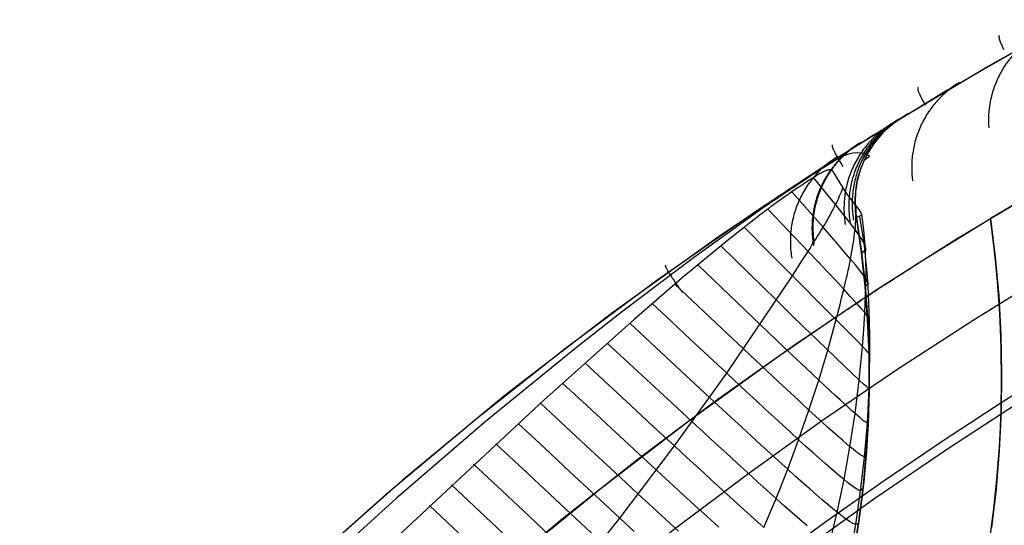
# Model space of a CAD drawing. Header units: millimetres. Extents: x -118 to 118, y -118 to 118.
# Tile 30 of 68: x -88 to -58, y 88 to 103. Entities that reach past the tile are written whole.
import ezdxf

# ---------------------------------------------------------------- set-up
doc = ezdxf.new("R2010")
doc.units = ezdxf.units.MM
doc.header["$MEASUREMENT"] = 0
doc.layers.add('Predefinito', color=5, linetype='Continuous')

msp = doc.modelspace()

# ---------------------------------------------------------------- linework, layer by layer
at = {"layer": 'Predefinito'}
for points in [[(-56.393, 103.083), (-59.917, 101.075), (-63.37, 98.947), (-66.748, 96.701), (-70.046, 94.339), (-73.26, 91.865), (-76.387, 89.282), (-79.423, 86.592), (-82.365, 83.799), (-85.208, 80.906), (-87.95, 77.917), (-90.587, 74.835), (-93.116, 71.663), (-95.534, 68.407), (-97.838, 65.069), (-100.026, 61.653), (-102.094, 58.164)], [(-61.251, 100.272), (-58.722, 101.774), (-56.156, 103.212)], [(-61.251, 100.272), (-58.745, 101.761), (-56.203, 103.187)], [(-62.687, 97.712), (-62.685, 97.815), (-62.68, 97.917), (-62.671, 98.019), (-62.659, 98.12), (-62.644, 98.221), (-62.625, 98.322), (-62.602, 98.421), (-62.576, 98.52), (-62.547, 98.618), (-62.515, 98.715), (-62.479, 98.811), (-62.44, 98.905), (-62.397, 98.998), (-62.352, 99.09), (-62.304, 99.18), (-62.252, 99.268), (-62.197, 99.355), (-62.14, 99.439), (-62.08, 99.522), (-62.017, 99.603), (-61.951, 99.681), (-61.883, 99.757), (-61.812, 99.83), (-61.738, 99.902), (-61.662, 99.97), (-61.584, 100.036), (-61.504, 100.1), (-61.422, 100.16), (-61.337, 100.218), (-61.251, 100.272)], [(-62.687, 97.712), (-62.685, 97.815), (-62.68, 97.917), (-62.671, 98.019), (-62.659, 98.12), (-62.644, 98.221), (-62.625, 98.322), (-62.602, 98.421), (-62.576, 98.52), (-62.547, 98.618), (-62.515, 98.715), (-62.479, 98.811), (-62.44, 98.905), (-62.397, 98.998), (-62.352, 99.09), (-62.304, 99.18), (-62.252, 99.268), (-62.197, 99.355), (-62.14, 99.439), (-62.08, 99.522), (-62.017, 99.603), (-61.951, 99.681), (-61.883, 99.757), (-61.812, 99.83), (-61.738, 99.902), (-61.662, 99.97), (-61.584, 100.036), (-61.504, 100.1), (-61.422, 100.16), (-61.337, 100.218), (-61.251, 100.272)], [(-58.598, 97.203), (-56.75, 98.294), (-54.881, 99.349)], [(-54.881, 99.349), (-56.75, 98.294), (-58.598, 97.203)], [(-57.177, 98.046), (-59.658, 96.556), (-62.108, 94.999), (-64.524, 93.375), (-66.903, 91.686), (-69.242, 89.932), (-71.539, 88.116), (-73.791, 86.239), (-75.996, 84.302), (-78.152, 82.307), (-80.257, 80.257), (-82.307, 78.152), (-84.302, 75.996), (-86.239, 73.791), (-88.116, 71.539), (-89.932, 69.242), (-91.686, 66.903), (-93.375, 64.524), (-94.999, 62.108), (-96.556, 59.658), (-98.046, 57.177)], [(-62.648, 97.232), (-62.662, 97.328), (-62.673, 97.424), (-62.681, 97.52), (-62.686, 97.616), (-62.687, 97.712)], [(-62.648, 97.232), (-62.662, 97.328), (-62.673, 97.424), (-62.681, 97.52), (-62.686, 97.616), (-62.687, 97.712)], [(-62.74, 87.055), (-62.576, 88.058), (-62.446, 89.066), (-62.351, 90.078), (-62.289, 91.093), (-62.262, 92.109), (-62.269, 93.125), (-62.31, 94.141), (-62.385, 95.154), (-62.495, 96.165), (-62.639, 97.171), (-62.648, 97.232)], [(-62.648, 97.232), (-62.522, 96.373), (-62.419, 95.504), (-62.342, 94.627), (-62.29, 93.744), (-62.264, 92.854), (-62.264, 91.96), (-62.29, 91.061), (-62.344, 90.161), (-62.425, 89.259), (-62.534, 88.357), (-62.67, 87.457)], [(-62.648, 97.232), (-62.499, 96.199), (-62.386, 95.161), (-62.309, 94.12), (-62.268, 93.076), (-62.263, 92.032), (-62.294, 90.988), (-62.361, 89.946), (-62.464, 88.907), (-62.604, 87.872)], [(-60.881, 95.79), (-58.598, 97.203)], [(-58.623, 87.445), (-58.493, 88.434), (-58.391, 89.423), (-58.319, 90.411), (-58.275, 91.397), (-58.26, 92.38), (-58.273, 93.358), (-58.314, 94.331), (-58.382, 95.297), (-58.477, 96.254), (-58.598, 97.203)], [(-58.598, 97.203), (-58.454, 96.041), (-58.349, 94.874), (-58.285, 93.704), (-58.26, 92.533), (-58.276, 91.362), (-58.332, 90.192), (-58.429, 89.024), (-58.565, 87.861)], [(-57.612, 91.723), (-59.869, 90.259), (-62.093, 88.741), (-64.279, 87.172), (-66.426, 85.552), (-68.534, 83.882), (-70.609, 82.157), (-72.637, 80.388), (-74.618, 78.573), (-76.553, 76.714), (-78.449, 74.803), (-80.291, 72.852), (-82.086, 70.855), (-83.834, 68.81), (-85.523, 66.73), (-87.155, 64.613), (-88.729, 62.46), (-90.244, 60.271), (-91.703, 58.046)]]:
    msp.add_lwpolyline(points, dxfattribs=at)
at = {"layer": 'Predefinito', "extrusion": (-0.001939, -0.001185, 0.999997)}
msp.add_lwpolyline([(-61.445, 100.154), (-61.489, 100.126), (-61.534, 100.098), (-61.578, 100.068), (-61.621, 100.038), (-61.664, 100.006), (-61.707, 99.974), (-61.75, 99.941), (-61.792, 99.907), (-61.834, 99.872), (-61.875, 99.836), (-61.915, 99.799), (-61.955, 99.761), (-61.995, 99.723), (-62.034, 99.683), (-62.072, 99.643), (-62.11, 99.602), (-62.147, 99.56), (-62.183, 99.517), (-62.219, 99.474), (-62.254, 99.43), (-62.288, 99.385), (-62.321, 99.339), (-62.354, 99.292), (-62.386, 99.245), (-62.416, 99.198), (-62.446, 99.149), (-62.475, 99.1), (-62.504, 99.051), (-62.531, 99), (-62.557, 98.95), (-62.582, 98.899), (-62.607, 98.847), (-62.63, 98.795), (-62.653, 98.742), (-62.674, 98.689), (-62.694, 98.636), (-62.714, 98.582), (-62.732, 98.528), (-62.749, 98.474), (-62.765, 98.42), (-62.78, 98.365), (-62.794, 98.31), (-62.807, 98.255), (-62.819, 98.2), (-62.83, 98.144), (-62.84, 98.089), (-62.849, 98.034), (-62.856, 97.978), (-62.863, 97.923), (-62.869, 97.868), (-62.873, 97.812), (-62.877, 97.757), (-62.879, 97.702), (-62.881, 97.648), (-62.881, 97.593), (-62.881, 97.538), (-62.879, 97.484), (-62.877, 97.43), (-62.873, 97.377), (-62.869, 97.324), (-62.864, 97.271), (-62.857, 97.218), (-62.85, 97.166), (-62.842, 97.114)], dxfattribs=at)
at = {"layer": 'Predefinito', "extrusion": (-0.003386, -0.002068, 0.999992)}
msp.add_lwpolyline([(-61.59, 100.066), (-61.634, 100.038), (-61.678, 100.009), (-61.722, 99.98), (-61.766, 99.949), (-61.809, 99.918), (-61.852, 99.885), (-61.895, 99.852), (-61.937, 99.818), (-61.978, 99.783), (-62.02, 99.747), (-62.06, 99.71), (-62.1, 99.673), (-62.14, 99.634), (-62.179, 99.595), (-62.217, 99.554), (-62.255, 99.513), (-62.292, 99.471), (-62.328, 99.429), (-62.364, 99.385), (-62.399, 99.341), (-62.433, 99.296), (-62.466, 99.25), (-62.499, 99.204), (-62.53, 99.157), (-62.561, 99.109), (-62.591, 99.061), (-62.62, 99.012), (-62.649, 98.962), (-62.676, 98.912), (-62.702, 98.861), (-62.727, 98.81), (-62.752, 98.758), (-62.775, 98.706), (-62.797, 98.654), (-62.819, 98.601), (-62.839, 98.547), (-62.858, 98.494), (-62.877, 98.44), (-62.894, 98.385), (-62.91, 98.331), (-62.925, 98.276), (-62.939, 98.221), (-62.952, 98.166), (-62.964, 98.111), (-62.975, 98.056), (-62.985, 98), (-62.994, 97.945), (-63.001, 97.89), (-63.008, 97.834), (-63.013, 97.779), (-63.018, 97.724), (-63.021, 97.669), (-63.024, 97.614), (-63.025, 97.559), (-63.026, 97.504), (-63.025, 97.45), (-63.024, 97.396), (-63.021, 97.342), (-63.018, 97.288), (-63.014, 97.235), (-63.008, 97.182), (-63.002, 97.129), (-62.995, 97.077), (-62.987, 97.025)], dxfattribs=at)
at = {"layer": 'Predefinito', "extrusion": (-0.012664, -0.007733, 0.99989)}
msp.add_lwpolyline([(-62.524, 99.495), (-62.569, 99.467), (-62.613, 99.439), (-62.657, 99.409), (-62.701, 99.379), (-62.744, 99.347), (-62.787, 99.315), (-62.83, 99.281), (-62.872, 99.247), (-62.914, 99.212), (-62.955, 99.176), (-62.995, 99.139), (-63.036, 99.101), (-63.075, 99.063), (-63.114, 99.023), (-63.153, 98.983), (-63.19, 98.942), (-63.228, 98.9), (-63.264, 98.857), (-63.3, 98.813), (-63.335, 98.769), (-63.369, 98.724), (-63.402, 98.678), (-63.435, 98.632), (-63.466, 98.584), (-63.497, 98.537), (-63.527, 98.488), (-63.556, 98.439), (-63.585, 98.389), (-63.612, 98.339), (-63.638, 98.288), (-63.664, 98.237), (-63.688, 98.185), (-63.711, 98.133), (-63.734, 98.08), (-63.755, 98.027), (-63.775, 97.973), (-63.795, 97.92), (-63.813, 97.865), (-63.83, 97.811), (-63.846, 97.756), (-63.861, 97.702), (-63.875, 97.647), (-63.888, 97.591), (-63.9, 97.536), (-63.911, 97.481), (-63.92, 97.425), (-63.929, 97.37), (-63.937, 97.314), (-63.943, 97.259), (-63.949, 97.203), (-63.953, 97.148), (-63.957, 97.093), (-63.959, 97.038), (-63.96, 96.983), (-63.961, 96.928), (-63.96, 96.873), (-63.959, 96.819), (-63.956, 96.765), (-63.952, 96.711), (-63.948, 96.658), (-63.943, 96.605), (-63.936, 96.552), (-63.929, 96.5), (-63.921, 96.448)], dxfattribs=at)
at = {"layer": 'Predefinito', "extrusion": (0.033104, 0.020191, 0.999248)}
msp.add_lwpolyline([(117.5, -4.642), (117.498, -4.544), (117.494, -4.445), (117.485, -4.345), (117.474, -4.245), (117.458, -4.145), (117.44, -4.044), (117.418, -3.944), (117.392, -3.844), (117.363, -3.744), (117.33, -3.645), (117.293, -3.547), (117.274, -3.499), (117.253, -3.45), (117.232, -3.402), (117.21, -3.355), (117.187, -3.307), (117.163, -3.26), (117.138, -3.214), (117.112, -3.167), (117.086, -3.122), (117.059, -3.076), (117.031, -3.031), (117.002, -2.987), (116.973, -2.943), (116.942, -2.9), (116.911, -2.858), (116.88, -2.815), (116.847, -2.774), (116.814, -2.733), (116.78, -2.693), (116.746, -2.653), (116.675, -2.576), (116.602, -2.502), (116.527, -2.43), (116.45, -2.362), (116.37, -2.296), (116.289, -2.234), (116.207, -2.175), (116.123, -2.119), (116.038, -2.066), (115.952, -2.017), (115.865, -1.971)], dxfattribs=at)
at = {"layer": 'Predefinito', "extrusion": (-0.01929, -0.011762, 0.999745)}
msp.add_lwpolyline([(-117.5, -2.388), (-117.5, -2.441), (-117.498, -2.494), (-117.496, -2.547), (-117.492, -2.601), (-117.488, -2.654), (-117.483, -2.708), (-117.477, -2.762), (-117.469, -2.817), (-117.461, -2.871), (-117.451, -2.925), (-117.441, -2.98), (-117.43, -3.034), (-117.417, -3.088), (-117.403, -3.143), (-117.389, -3.197), (-117.373, -3.251), (-117.356, -3.305), (-117.339, -3.359), (-117.32, -3.412), (-117.3, -3.465), (-117.279, -3.518), (-117.257, -3.571), (-117.234, -3.624), (-117.209, -3.676), (-117.184, -3.727), (-117.158, -3.778), (-117.131, -3.829), (-117.103, -3.879), (-117.074, -3.929), (-117.044, -3.978), (-117.012, -4.027), (-116.98, -4.075), (-116.948, -4.122), (-116.914, -4.169), (-116.879, -4.215), (-116.843, -4.261), (-116.807, -4.305), (-116.77, -4.349), (-116.732, -4.392), (-116.693, -4.435), (-116.654, -4.476), (-116.613, -4.517), (-116.572, -4.557), (-116.531, -4.596), (-116.488, -4.634), (-116.446, -4.671), (-116.402, -4.708), (-116.358, -4.743), (-116.314, -4.777), (-116.269, -4.811), (-116.223, -4.844), (-116.177, -4.875), (-116.131, -4.906), (-116.084, -4.935), (-116.037, -4.964), (-115.99, -4.992), (-115.942, -5.019), (-115.894, -5.044), (-115.846, -5.069), (-115.797, -5.093), (-115.749, -5.116), (-115.7, -5.137), (-115.651, -5.158), (-115.602, -5.178)], dxfattribs=at)
at = {"layer": 'Predefinito', "extrusion": (-0.013188, -0.008031, 0.999881)}
msp.add_lwpolyline([(-62.547, 99.483), (-62.592, 99.455), (-62.637, 99.427), (-62.681, 99.397), (-62.726, 99.366), (-62.77, 99.334), (-62.813, 99.301), (-62.856, 99.268), (-62.899, 99.233), (-62.941, 99.197), (-62.983, 99.161), (-63.024, 99.124), (-63.064, 99.085), (-63.104, 99.046), (-63.144, 99.006), (-63.183, 98.965), (-63.221, 98.923), (-63.258, 98.881), (-63.295, 98.837), (-63.331, 98.793), (-63.366, 98.748), (-63.401, 98.702), (-63.434, 98.656), (-63.467, 98.609), (-63.499, 98.561), (-63.53, 98.512), (-63.56, 98.463), (-63.59, 98.413), (-63.618, 98.363), (-63.645, 98.311), (-63.672, 98.26), (-63.697, 98.208), (-63.721, 98.155), (-63.745, 98.102), (-63.767, 98.049), (-63.788, 97.995), (-63.808, 97.94), (-63.828, 97.886), (-63.846, 97.831), (-63.863, 97.776), (-63.879, 97.72), (-63.893, 97.664), (-63.907, 97.609), (-63.92, 97.553), (-63.931, 97.496), (-63.942, 97.44), (-63.951, 97.384), (-63.959, 97.328), (-63.966, 97.271), (-63.972, 97.215), (-63.977, 97.159), (-63.981, 97.103), (-63.984, 97.047), (-63.986, 96.991), (-63.987, 96.936), (-63.987, 96.88), (-63.985, 96.825), (-63.983, 96.77), (-63.98, 96.716), (-63.976, 96.662), (-63.97, 96.608), (-63.964, 96.554), (-63.957, 96.501), (-63.949, 96.448), (-63.941, 96.396)], dxfattribs=at)
at = {"layer": 'Predefinito', "extrusion": (0.013452, 0.00819, 0.999876)}
msp.add_lwpolyline([(-59.533, 101.318), (-59.621, 101.263), (-59.707, 101.204), (-59.749, 101.174), (-59.792, 101.142), (-59.833, 101.109), (-59.875, 101.076), (-59.916, 101.042), (-59.956, 101.007), (-59.996, 100.971), (-60.036, 100.934), (-60.075, 100.897), (-60.113, 100.858), (-60.151, 100.819), (-60.189, 100.779), (-60.225, 100.738), (-60.261, 100.696), (-60.296, 100.654), (-60.331, 100.611), (-60.365, 100.567), (-60.398, 100.523), (-60.43, 100.478), (-60.462, 100.432), (-60.492, 100.385), (-60.522, 100.338), (-60.551, 100.29), (-60.579, 100.242), (-60.606, 100.193), (-60.633, 100.144), (-60.658, 100.094), (-60.683, 100.044), (-60.706, 99.993), (-60.729, 99.942), (-60.751, 99.89), (-60.771, 99.838), (-60.791, 99.786), (-60.81, 99.733), (-60.827, 99.681), (-60.844, 99.627), (-60.86, 99.574), (-60.874, 99.521), (-60.888, 99.467), (-60.901, 99.413), (-60.912, 99.359), (-60.923, 99.305), (-60.932, 99.251), (-60.941, 99.197), (-60.948, 99.142), (-60.955, 99.088), (-60.96, 99.034), (-60.965, 98.98), (-60.969, 98.926), (-60.971, 98.873), (-60.973, 98.819), (-60.973, 98.766), (-60.973, 98.713), (-60.972, 98.66), (-60.97, 98.607), (-60.967, 98.554), (-60.958, 98.451), (-60.946, 98.348)], dxfattribs=at)
at = {"layer": 'Predefinito', "extrusion": (-0.002263, -0.001377, 0.999996)}
msp.add_lwpolyline([(-61.338, 100.22), (-61.383, 100.192), (-61.427, 100.163), (-61.472, 100.133), (-61.516, 100.103), (-61.559, 100.071), (-61.602, 100.039), (-61.645, 100.005), (-61.688, 99.971), (-61.729, 99.936), (-61.771, 99.9), (-61.812, 99.863), (-61.852, 99.825), (-61.892, 99.786), (-61.931, 99.746), (-61.97, 99.706), (-62.008, 99.664), (-62.045, 99.622), (-62.082, 99.579), (-62.118, 99.535), (-62.153, 99.491), (-62.187, 99.445), (-62.22, 99.399), (-62.253, 99.353), (-62.285, 99.305), (-62.316, 99.257), (-62.346, 99.208), (-62.375, 99.159), (-62.404, 99.109), (-62.431, 99.058), (-62.457, 99.007), (-62.483, 98.956), (-62.507, 98.903), (-62.531, 98.851), (-62.553, 98.798), (-62.574, 98.744), (-62.595, 98.691), (-62.614, 98.637), (-62.632, 98.582), (-62.649, 98.527), (-62.665, 98.473), (-62.68, 98.417), (-62.694, 98.362), (-62.707, 98.306), (-62.719, 98.251), (-62.73, 98.195), (-62.739, 98.139), (-62.748, 98.084), (-62.755, 98.028), (-62.762, 97.972), (-62.767, 97.916), (-62.771, 97.861), (-62.775, 97.805), (-62.777, 97.75), (-62.778, 97.695), (-62.778, 97.64), (-62.778, 97.585), (-62.776, 97.53), (-62.773, 97.476), (-62.769, 97.422), (-62.765, 97.369), (-62.759, 97.315), (-62.752, 97.262), (-62.745, 97.21), (-62.737, 97.158)], dxfattribs=at)
at = {"layer": 'Predefinito', "extrusion": (1, 0, 0)}
for points in [[(100.272, -99.999), (100.272, 0)], [(97.232, -100), (97.232, 0)], [(97.203, -99.999), (97.203, 0)], [(92.41, 0), (92.41, -100)], [(92.41, 0), (92.41, -100)]]:
    msp.add_lwpolyline(points, dxfattribs=at)
at = {"layer": 'Predefinito', "extrusion": (0.098288, 0.06055, 0.993314)}
msp.add_lwpolyline([(117.5, -14.627), (117.499, -14.551), (117.496, -14.474), (117.491, -14.397), (117.484, -14.32), (117.475, -14.242), (117.464, -14.165), (117.451, -14.088), (117.436, -14.01), (117.419, -13.933), (117.399, -13.857), (117.378, -13.78), (117.354, -13.704), (117.329, -13.629), (117.302, -13.554), (117.272, -13.48), (117.241, -13.407), (117.207, -13.335), (117.172, -13.263), (117.135, -13.193), (117.096, -13.123), (117.055, -13.055), (117.013, -12.988), (116.968, -12.923), (116.923, -12.858), (116.876, -12.795), (116.827, -12.734), (116.777, -12.674), (116.725, -12.615), (116.672, -12.558), (116.618, -12.503), (116.563, -12.45), (116.507, -12.398)], dxfattribs=at)
at = {"layer": 'Predefinito', "extrusion": (0.060075, 0.036778, 0.997516)}
msp.add_lwpolyline([(117.5, -8.679), (117.499, -8.59), (117.495, -8.499), (117.488, -8.408), (117.478, -8.317), (117.466, -8.226), (117.45, -8.134), (117.432, -8.043), (117.41, -7.952), (117.386, -7.861), (117.359, -7.771), (117.329, -7.681), (117.296, -7.592), (117.26, -7.504), (117.222, -7.417), (117.18, -7.332), (117.136, -7.247), (117.089, -7.164), (117.04, -7.083), (116.988, -7.003), (116.934, -6.925), (116.877, -6.849), (116.818, -6.775), (116.757, -6.703), (116.694, -6.633), (116.629, -6.566), (116.563, -6.501), (116.494, -6.438), (116.424, -6.378), (116.353, -6.32), (116.281, -6.265), (116.207, -6.212), (116.132, -6.162)], dxfattribs=at)
at = {"layer": 'Predefinito', "extrusion": (0.163284, 0.101624, 0.981331)}
msp.add_lwpolyline([(117.5, -25.036), (117.499, -24.98), (117.498, -24.924), (117.495, -24.868), (117.492, -24.812), (117.487, -24.755), (117.481, -24.699), (117.474, -24.643), (117.466, -24.586), (117.457, -24.53), (117.447, -24.474), (117.436, -24.418), (117.423, -24.362), (117.41, -24.307), (117.395, -24.251), (117.38, -24.196), (117.363, -24.142), (117.346, -24.087), (117.327, -24.033), (117.308, -23.979), (117.287, -23.926), (117.265, -23.873), (117.243, -23.821), (117.219, -23.769), (117.194, -23.717), (117.169, -23.667), (117.143, -23.616), (117.115, -23.567), (117.087, -23.518), (117.058, -23.469), (117.028, -23.421), (116.998, -23.374), (116.966, -23.328)], dxfattribs=at)
at = {"layer": 'Predefinito', "extrusion": (0.298403, 0.188163, 0.935709)}
msp.add_lwpolyline([(117.5, -46.821), (117.499, -46.752), (117.497, -46.682), (117.493, -46.613), (117.487, -46.543), (117.48, -46.474), (117.471, -46.404), (117.46, -46.335), (117.448, -46.266), (117.434, -46.198), (117.419, -46.129), (117.402, -46.061), (117.384, -45.994), (117.364, -45.927), (117.342, -45.861), (117.319, -45.795), (117.294, -45.73)], dxfattribs=at)
at = {"layer": 'Predefinito', "extrusion": (0.232032, 0.145541, 0.961758)}
msp.add_lwpolyline([(117.5, -36.124), (117.499, -36.04), (117.495, -35.955), (117.489, -35.87), (117.481, -35.786), (117.47, -35.701), (117.457, -35.617), (117.441, -35.533), (117.423, -35.45), (117.403, -35.367), (117.38, -35.285), (117.355, -35.203), (117.328, -35.123), (117.298, -35.043), (117.267, -34.964), (117.233, -34.887), (117.197, -34.81)], dxfattribs=at)
at = {"layer": 'Predefinito', "extrusion": (0.408488, 0.259388, 0.875132)}
msp.add_lwpolyline([(117.5, -64.608), (117.499, -64.551), (117.498, -64.493), (117.495, -64.436), (117.491, -64.378), (117.486, -64.32), (117.48, -64.263), (117.473, -64.205), (117.464, -64.148), (117.455, -64.091), (117.445, -64.034), (117.433, -63.977), (117.42, -63.921), (117.406, -63.865), (117.392, -63.809), (117.376, -63.754), (117.359, -63.699)], dxfattribs=at)
at = {"layer": 'Predefinito', "extrusion": (0.551721, 0.353733, 0.755299)}
msp.add_lwpolyline([(117.5, -87.98), (117.498, -87.876), (117.493, -87.772), (117.484, -87.668), (117.471, -87.564), (117.455, -87.461), (117.435, -87.359), (117.412, -87.257), (117.385, -87.157)], dxfattribs=at)
at = {"layer": 'Predefinito', "extrusion": (0.685357, 0.444914, 0.576488)}
msp.add_lwpolyline([(117.5, -110.171), (117.498, -110.069), (117.493, -109.966), (117.484, -109.864), (117.472, -109.762), (117.456, -109.66), (117.437, -109.559), (117.414, -109.459), (117.388, -109.36)], dxfattribs=at)
at = {"layer": 'Predefinito', "extrusion": (0.779811, 0.513731, 0.357735)}
msp.add_lwpolyline([(117.5, -126.292), (117.5, -126.238), (117.498, -126.185), (117.496, -126.131), (117.492, -126.077), (117.488, -126.023), (117.483, -125.97), (117.476, -125.916), (117.469, -125.863), (117.461, -125.809), (117.452, -125.756), (117.442, -125.703), (117.431, -125.65), (117.419, -125.598), (117.406, -125.546), (117.392, -125.494), (117.377, -125.442)], dxfattribs=at)
at = {"layer": 'Predefinito', "extrusion": (0.820204, 0.5491, 0.160483)}
msp.add_lwpolyline([(117.5, -133.71), (117.499, -133.65), (117.498, -133.591), (117.495, -133.531), (117.491, -133.472), (117.485, -133.412), (117.479, -133.352), (117.471, -133.293), (117.462, -133.234), (117.452, -133.175), (117.441, -133.116), (117.428, -133.057), (117.415, -132.999), (117.4, -132.941), (117.384, -132.884), (117.367, -132.826), (117.349, -132.77)], dxfattribs=at)
at = {"layer": 'Predefinito', "extrusion": (0.806076, 0.535283, 0.252415)}
msp.add_lwpolyline([(117.5, -130.992), (117.499, -130.936), (117.498, -130.88), (117.495, -130.823), (117.492, -130.767), (117.487, -130.711), (117.481, -130.655), (117.474, -130.599), (117.466, -130.543), (117.457, -130.487), (117.447, -130.431), (117.436, -130.376), (117.424, -130.32), (117.411, -130.266), (117.396, -130.211), (117.381, -130.157), (117.365, -130.103)], dxfattribs=at)
at = {"layer": 'Predefinito', "extrusion": (0, 1, 0)}
for points in [[(62.687, 0), (62.687, -99.999)], [(58.598, -132), (58.598, -99.999)]]:
    msp.add_lwpolyline(points, dxfattribs=at)
at = {"layer": 'Predefinito', "extrusion": (0.823841, 0.560611, 0.083675)}
msp.add_lwpolyline([(117.5, -135.083), (117.499, -135.015), (117.497, -134.946), (117.493, -134.877), (117.487, -134.808), (117.48, -134.739), (117.471, -134.67), (117.461, -134.601), (117.449, -134.533), (117.436, -134.465), (117.42, -134.397), (117.404, -134.33), (117.386, -134.263), (117.366, -134.197), (117.345, -134.131), (117.322, -134.066), (117.298, -134.001)], dxfattribs=at)
at = {"layer": 'Predefinito', "extrusion": (-0.000142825, 0.999943, 0.01072)}
msp.add_lwpolyline([(62.625, -101.036), (62.47, -112.644)], dxfattribs=at)
at = {"layer": 'Predefinito', "extrusion": (0.818206, 0.565896, 0.101491)}
msp.add_lwpolyline([(117.5, -134.939), (117.499, -134.86), (117.496, -134.779), (117.49, -134.699), (117.483, -134.619), (117.473, -134.539), (117.461, -134.46), (117.447, -134.38), (117.431, -134.301), (117.413, -134.222), (117.393, -134.144), (117.37, -134.067), (117.346, -133.99), (117.319, -133.914), (117.291, -133.839), (117.261, -133.765), (117.228, -133.692)], dxfattribs=at)
at = {"layer": 'Predefinito', "extrusion": (0.814205, 0.57229, 0.097748)}
msp.add_lwpolyline([(117.5, -135.079), (117.499, -134.989), (117.495, -134.899), (117.488, -134.809), (117.478, -134.719), (117.466, -134.629), (117.451, -134.54), (117.433, -134.45), (117.413, -134.362), (117.39, -134.274), (117.364, -134.186), (117.336, -134.1), (117.305, -134.015), (117.271, -133.931), (117.236, -133.848), (117.197, -133.766), (117.157, -133.686)], dxfattribs=at)
at = {"layer": 'Predefinito', "extrusion": (0.810398, 0.57884, 0.09055)}
msp.add_lwpolyline([(117.5, -135.252), (117.498, -135.153), (117.493, -135.053), (117.485, -134.954), (117.474, -134.855), (117.459, -134.755), (117.44, -134.657), (117.419, -134.559), (117.394, -134.461), (117.366, -134.365), (117.334, -134.269), (117.3, -134.175), (117.262, -134.082), (117.222, -133.99), (117.178, -133.9), (117.132, -133.812), (117.083, -133.726)], dxfattribs=at)
at = {"layer": 'Predefinito', "extrusion": (0.802117, 0.591502, 0.082062)}
msp.add_lwpolyline([(117.5, -135.503), (117.499, -135.446), (117.498, -135.388), (117.495, -135.33), (117.491, -135.272), (117.486, -135.213), (117.48, -135.155), (117.472, -135.097), (117.464, -135.039), (117.454, -134.981), (117.443, -134.923), (117.431, -134.866), (117.418, -134.808), (117.404, -134.751), (117.389, -134.694), (117.372, -134.637), (117.355, -134.581), (117.336, -134.525), (117.316, -134.469), (117.295, -134.414), (117.273, -134.359), (117.25, -134.305), (117.226, -134.251), (117.201, -134.198), (117.175, -134.145), (117.148, -134.093), (117.12, -134.042), (117.091, -133.991), (117.061, -133.941), (117.03, -133.892), (116.999, -133.843), (116.966, -133.795), (116.933, -133.748)], dxfattribs=at)
at = {"layer": 'Predefinito', "extrusion": (0.793656, 0.604079, 0.07211)}
msp.add_lwpolyline([(117.5, -135.742), (117.499, -135.677), (117.497, -135.613), (117.494, -135.548), (117.489, -135.482), (117.482, -135.417), (117.475, -135.352), (117.465, -135.287), (117.455, -135.222), (117.442, -135.157), (117.429, -135.092), (117.414, -135.027), (117.397, -134.963), (117.379, -134.899), (117.36, -134.835), (117.339, -134.772), (117.317, -134.709), (117.293, -134.647), (117.268, -134.585), (117.242, -134.524), (117.214, -134.464), (117.185, -134.404), (117.155, -134.345), (117.123, -134.287), (117.091, -134.229), (117.057, -134.172), (117.022, -134.117), (116.985, -134.062), (116.948, -134.008), (116.91, -133.955), (116.87, -133.903), (116.83, -133.852), (116.789, -133.803)], dxfattribs=at)
at = {"layer": 'Predefinito', "extrusion": (0.775879, 0.628694, 0.052502)}
msp.add_lwpolyline([(117.5, -136.125), (117.499, -136.05), (117.496, -135.975), (117.491, -135.899), (117.485, -135.823), (117.476, -135.747), (117.465, -135.671), (117.453, -135.595), (117.438, -135.519), (117.422, -135.444), (117.403, -135.368), (117.382, -135.293), (117.36, -135.219), (117.335, -135.145), (117.309, -135.071), (117.28, -134.998), (117.25, -134.926), (117.218, -134.855), (117.184, -134.785), (117.148, -134.715), (117.111, -134.647), (117.071, -134.58), (117.03, -134.514), (116.988, -134.449), (116.944, -134.385), (116.898, -134.323), (116.851, -134.262), (116.803, -134.202), (116.753, -134.144), (116.702, -134.088), (116.65, -134.033), (116.596, -133.979), (116.542, -133.927)], dxfattribs=at)
at = {"layer": 'Predefinito'}
for points in [[(-79.356, 86.653, -136.559), (-76.781, 88.943, -136.468), (-74.141, 91.156, -136.324), (-71.439, 93.288, -136.12), (-68.68, 95.338, -135.852), (-65.688, 97.424, -135.515), (-65.51, 97.543, -135.491), (-65.421, 97.603, -135.476), (-65.333, 97.662, -135.459), (-65.244, 97.721, -135.44), (-65.156, 97.78, -135.419), (-65.068, 97.839, -135.396), (-64.981, 97.897, -135.37), (-64.894, 97.954, -135.341), (-64.807, 98.012, -135.31), (-64.722, 98.068, -135.276), (-64.637, 98.124, -135.24), (-64.553, 98.179, -135.201), (-64.47, 98.234, -135.159), (-64.389, 98.287, -135.114), (-64.308, 98.34, -135.066), (-64.228, 98.392, -135.015), (-64.15, 98.443, -134.962), (-64.073, 98.493, -134.905), (-63.997, 98.543, -134.846), (-63.923, 98.591, -134.784), (-63.85, 98.638, -134.72), (-63.779, 98.684, -134.653), (-63.709, 98.729, -134.583), (-63.642, 98.772, -134.511), (-63.576, 98.815, -134.437), (-63.511, 98.856, -134.36), (-63.449, 98.896, -134.281), (-63.388, 98.935, -134.2), (-63.329, 98.973, -134.117), (-63.272, 99.009, -134.032), (-63.217, 99.045, -133.945), (-63.164, 99.078, -133.857), (-63.113, 99.111, -133.767), (-63.064, 99.142, -133.676), (-63.017, 99.172, -133.584), (-62.972, 99.201, -133.49), (-62.929, 99.228, -133.396), (-62.887, 99.255, -133.3), (-62.847, 99.28, -133.203), (-62.808, 99.305, -133.106), (-62.771, 99.328, -133.008), (-62.7, 99.373, -132.809), (-62.635, 99.414, -132.608), (-62.574, 99.452, -132.405), (-62.517, 99.488, -132.201), (-62.411, 99.554, -131.788), (-62.316, 99.614, -131.372), (-62.229, 99.668, -130.954), (-62.076, 99.764, -130.112), (-61.942, 99.847, -129.265), (-61.825, 99.919, -128.415), (-61.722, 99.983, -127.562), (-61.547, 100.091, -125.85), (-61.41, 100.175, -124.133), (-61.303, 100.241, -122.413), (-61.221, 100.291, -120.69), (-61.119, 100.353, -117.244), (-61.083, 100.375, -113.795), (-61.251, 100.272, -99.999)], [(-61.251, 100.272, -99.999), (-61.332, 100.221, -99.999), (-61.411, 100.167, -99.999), (-61.489, 100.111, -99.999), (-61.564, 100.052, -99.999), (-61.638, 99.991, -99.999), (-61.71, 99.928, -99.999), (-61.78, 99.862, -99.999), (-61.847, 99.794, -99.999), (-61.913, 99.724, -99.999), (-61.976, 99.652, -99.999), (-62.037, 99.578, -99.999), (-62.095, 99.502, -99.999), (-62.151, 99.424, -99.999), (-62.205, 99.344, -99.999), (-62.255, 99.263, -99.999), (-62.304, 99.18, -99.999), (-62.349, 99.096, -99.999), (-62.392, 99.01, -99.999), (-62.432, 98.923, -99.999), (-62.469, 98.834, -99.999), (-62.504, 98.745, -99.999), (-62.535, 98.654, -99.999), (-62.564, 98.563, -99.999), (-62.59, 98.471, -99.999), (-62.612, 98.378, -99.999), (-62.632, 98.284, -99.999), (-62.649, 98.189, -99.999), (-62.663, 98.095, -99.999), (-62.673, 97.999, -99.999), (-62.681, 97.904, -99.999), (-62.686, 97.808, -99.999), (-62.687, 97.712, -99.999)], [(-62.413, 98.965, -99.999), (-62.251, 99.089, -116.183), (-62.378, 99.156, -123.118), (-62.526, 99.183, -126.567), (-62.628, 99.188, -128.289), (-62.76, 99.177, -130.005), (-62.842, 99.161, -130.859), (-62.89, 99.148, -131.282), (-62.944, 99.13, -131.703), (-62.974, 99.118, -131.912), (-63.007, 99.105, -132.119), (-63.043, 99.089, -132.325), (-63.084, 99.069, -132.528), (-63.106, 99.058, -132.628), (-63.13, 99.046, -132.727), (-63.155, 99.033, -132.825), (-63.181, 99.018, -132.922), (-63.21, 99.002, -133.018), (-63.24, 98.985, -133.113), (-63.273, 98.966, -133.206), (-63.307, 98.946, -133.298), (-63.344, 98.923, -133.388), (-63.384, 98.9, -133.477), (-63.425, 98.874, -133.564), (-63.47, 98.847, -133.649), (-63.516, 98.818, -133.733), (-63.564, 98.787, -133.814), (-63.589, 98.771, -133.854), (-63.615, 98.755, -133.893), (-63.641, 98.739, -133.932), (-63.668, 98.722, -133.97), (-63.695, 98.705, -134.008), (-63.722, 98.687, -134.045), (-63.751, 98.669, -134.081), (-63.779, 98.65, -134.117), (-63.808, 98.632, -134.152), (-63.838, 98.613, -134.186), (-63.868, 98.593, -134.22), (-63.899, 98.573, -134.253), (-63.93, 98.553, -134.286), (-63.962, 98.532, -134.318), (-64.027, 98.49, -134.38), (-64.093, 98.447, -134.44), (-64.161, 98.402, -134.496), (-64.231, 98.357, -134.55), (-64.302, 98.31, -134.601), (-64.374, 98.262, -134.649), (-64.447, 98.214, -134.693), (-64.485, 98.189, -134.715), (-64.522, 98.165, -134.735), (-64.597, 98.114, -134.773), (-64.674, 98.063, -134.809), (-64.752, 98.011, -134.841), (-64.832, 97.958, -134.87), (-64.913, 97.903, -134.897), (-64.994, 97.848, -134.92), (-65.076, 97.792, -134.941), (-65.159, 97.736, -134.958), (-65.242, 97.68, -134.973), (-65.325, 97.623, -134.986), (-65.409, 97.565, -134.996), (-65.493, 97.507, -135.003), (-65.579, 97.448, -135.009), (-65.752, 97.328, -135.014), (-67.575, 96.018, -135.015), (-69.711, 94.406, -135.043), (-71.113, 93.307, -135.066), (-73.865, 91.058, -135.116), (-76.556, 88.742, -135.159), (-79.186, 86.36, -135.189)], [(-62.648, 97.232, -100), (-62.482, 97.316, -112.933), (-62.493, 97.354, -114.734), (-62.57, 97.473, -118.407), (-62.722, 97.666, -122.044), (-62.939, 97.953, -125.636), (-63.353, 98.621, -131.626), (-63.372, 98.641, -131.845), (-63.394, 98.658, -132.07), (-63.407, 98.665, -132.186), (-63.422, 98.671, -132.305), (-63.439, 98.675, -132.426), (-63.458, 98.676, -132.551), (-63.469, 98.676, -132.615), (-63.482, 98.675, -132.68), (-63.495, 98.673, -132.747), (-63.51, 98.67, -132.814), (-63.526, 98.666, -132.882), (-63.544, 98.66, -132.951), (-63.564, 98.653, -133.019), (-63.585, 98.644, -133.088), (-63.608, 98.634, -133.156), (-63.633, 98.623, -133.224), (-63.646, 98.616, -133.257), (-63.66, 98.609, -133.291), (-63.674, 98.602, -133.324), (-63.688, 98.594, -133.357), (-63.703, 98.586, -133.39), (-63.719, 98.578, -133.422), (-63.734, 98.569, -133.454), (-63.75, 98.56, -133.485), (-63.783, 98.541, -133.546), (-63.817, 98.521, -133.605), (-63.852, 98.5, -133.661), (-63.888, 98.478, -133.715), (-63.924, 98.456, -133.766), (-63.961, 98.433, -133.816), (-63.999, 98.409, -133.864), (-64.038, 98.384, -133.91), (-64.077, 98.359, -133.953), (-64.117, 98.333, -133.995), (-64.157, 98.307, -134.035), (-64.198, 98.28, -134.074), (-64.24, 98.253, -134.11), (-64.282, 98.225, -134.146), (-64.325, 98.196, -134.179), (-64.368, 98.167, -134.212), (-64.412, 98.138, -134.242), (-64.455, 98.108, -134.271), (-64.499, 98.079, -134.298), (-64.543, 98.049, -134.323), (-64.587, 98.018, -134.347), (-64.632, 97.988, -134.369), (-64.677, 97.956, -134.39), (-64.722, 97.925, -134.41), (-64.768, 97.893, -134.427), (-64.813, 97.861, -134.443), (-64.859, 97.829, -134.458), (-64.905, 97.796, -134.472), (-64.952, 97.763, -134.484), (-64.999, 97.729, -134.495), (-65.047, 97.695, -134.504), (-65.095, 97.66, -134.512), (-65.143, 97.625, -134.52), (-65.192, 97.589, -134.525), (-65.241, 97.554, -134.53), (-65.289, 97.518, -134.534), (-65.338, 97.482, -134.536), (-65.386, 97.446, -134.537), (-65.481, 97.375, -134.537), (-65.573, 97.306, -134.533), (-65.663, 97.237, -134.527), (-65.753, 97.168, -134.519), (-66.558, 96.53, -134.422), (-67.913, 95.409, -134.31), (-69.368, 94.155, -134.22), (-72.099, 91.717, -134.134), (-78.149, 86.079, -134.12)], [(-62.495, 96.165, -100), (-62.354, 96.264, -110.672), (-62.383, 96.388, -114.212), (-62.496, 96.589, -117.721), (-62.691, 96.87, -121.178), (-62.957, 97.221, -124.567), (-63.277, 97.626, -127.891), (-63.942, 98.445, -133.79)], [(-71.525, 85.998, -129.767), (-69.8, 88.153, -129.597), (-68.147, 90.332, -129.386), (-66.568, 92.529, -129.134), (-64.584, 95.474, -128.739), (-64.345, 95.843, -128.69), (-64.226, 96.027, -128.659), (-64.167, 96.119, -128.641), (-64.109, 96.211, -128.621), (-64.05, 96.303, -128.599), (-63.992, 96.395, -128.574), (-63.934, 96.487, -128.546), (-63.877, 96.578, -128.515), (-63.821, 96.669, -128.481), (-63.765, 96.76, -128.444), (-63.711, 96.85, -128.404), (-63.657, 96.939, -128.36), (-63.604, 97.028, -128.313), (-63.553, 97.116, -128.263), (-63.503, 97.203, -128.209), (-63.455, 97.29, -128.152), (-63.408, 97.375, -128.091), (-63.362, 97.46, -128.028), (-63.319, 97.543, -127.961), (-63.277, 97.626, -127.891), (-63.245, 97.692, -127.833), (-63.214, 97.757, -127.772), (-63.184, 97.822, -127.71), (-63.156, 97.885, -127.646), (-63.129, 97.948, -127.58), (-63.104, 98.01, -127.513), (-63.08, 98.071, -127.444), (-63.058, 98.131, -127.374)], [(-62.385, 95.154, -100), (-62.288, 95.237, -110.914), (-62.312, 95.298, -112.725), (-62.36, 95.382, -114.529), (-62.437, 95.493, -116.323), (-62.541, 95.63, -118.103), (-62.671, 95.793, -119.866), (-62.827, 95.981, -121.61), (-63.006, 96.192, -123.33), (-63.207, 96.425, -125.027), (-63.657, 96.939, -128.36), (-64.605, 98.006, -134.356)], [(-62.687, 97.712, -99.999), (-62.686, 97.652, -99.999), (-62.685, 97.592, -99.999), (-62.682, 97.532, -99.999), (-62.677, 97.472, -99.999), (-62.672, 97.412, -99.999), (-62.665, 97.352, -100), (-62.657, 97.292, -100), (-62.648, 97.232, -100)], [(-65.448, 87.866, -122.965), (-65.077, 88.744, -122.853), (-64.726, 89.628, -122.734), (-64.395, 90.52, -122.608), (-64.083, 91.418, -122.476), (-63.79, 92.322, -122.339), (-63.517, 93.231, -122.191), (-63.144, 94.605, -121.971), (-63.087, 94.835, -121.93), (-63.03, 95.065, -121.883), (-62.975, 95.295, -121.828), (-62.949, 95.41, -121.797), (-62.923, 95.524, -121.765), (-62.898, 95.639, -121.73), (-62.873, 95.753, -121.692), (-62.85, 95.867, -121.652), (-62.827, 95.981, -121.61), (-62.805, 96.094, -121.564), (-62.785, 96.206, -121.517), (-62.766, 96.319, -121.466), (-62.748, 96.43, -121.413), (-62.731, 96.541, -121.358), (-62.716, 96.651, -121.3), (-62.703, 96.761, -121.24), (-62.691, 96.87, -121.178), (-62.682, 96.961, -121.123), (-62.674, 97.052, -121.067), (-62.668, 97.143, -121.009), (-62.663, 97.232, -120.95), (-62.659, 97.321, -120.889), (-62.657, 97.41, -120.827), (-62.656, 97.497, -120.764), (-62.657, 97.584, -120.699)], [(-62.31, 94.141, -100), (-62.252, 94.131, -107.387), (-62.275, 94.198, -111.076), (-62.321, 94.265, -112.912), (-62.396, 94.36, -114.739), (-62.506, 94.488, -116.554), (-62.649, 94.649, -118.352), (-62.824, 94.842, -120.13), (-63.03, 95.065, -121.883), (-63.265, 95.317, -123.607), (-63.526, 95.595, -125.304), (-63.809, 95.894, -126.975), (-64.109, 96.211, -128.621), (-64.7, 96.834, -131.612), (-65.326, 97.491, -134.536)], [(-63.467, 87.35, -115.551), (-63.232, 88.328, -115.451), (-63.024, 89.314, -115.346), (-62.844, 90.309, -115.236), (-62.691, 91.312, -115.12), (-62.565, 92.322, -114.998), (-62.467, 93.338, -114.874), (-62.428, 93.849, -114.812), (-62.396, 94.36, -114.739), (-62.383, 94.616, -114.696), (-62.373, 94.872, -114.647), (-62.365, 95.127, -114.591), (-62.36, 95.382, -114.529), (-62.359, 95.636, -114.46), (-62.362, 95.888, -114.384), (-62.37, 96.139, -114.301), (-62.383, 96.388, -114.212), (-62.4, 96.627, -114.12), (-62.423, 96.865, -114.022), (-62.451, 97.1, -113.92), (-62.485, 97.333, -113.813)], [(-62.853, 86.955, -107.812), (-62.671, 87.961, -107.76), (-62.521, 88.976, -107.705), (-62.403, 89.997, -107.647), (-62.317, 91.024, -107.587), (-62.263, 92.056, -107.523), (-62.242, 93.092, -107.458), (-62.243, 93.611, -107.425), (-62.252, 94.131, -107.387), (-62.27, 94.651, -107.34), (-62.298, 95.17, -107.279), (-62.316, 95.429, -107.244), (-62.337, 95.687, -107.205), (-62.362, 95.944, -107.163), (-62.389, 96.2, -107.117), (-62.42, 96.455, -107.069), (-62.455, 96.709, -107.018), (-62.494, 96.961, -106.964), (-62.543, 97.253, -106.898)], [(-58.637, 87.351, -100), (-58.505, 88.331, -100), (-58.401, 89.315, -100), (-58.325, 90.301, -100), (-58.279, 91.288, -100), (-58.261, 92.276, -100), (-58.271, 93.265, -100), (-58.31, 94.253, -100), (-58.378, 95.239, -99.999), (-58.474, 96.223, -99.999), (-58.598, 97.203, -99.999)], [(-62.269, 93.125, -100), (-62.242, 93.092, -107.458), (-62.297, 93.159, -111.181), (-62.365, 93.232, -113.033), (-62.467, 93.338, -114.874), (-62.609, 93.484, -116.701), (-62.79, 93.667, -118.508), (-63.009, 93.889, -120.292), (-63.264, 94.146, -122.045), (-63.553, 94.437, -123.766), (-63.873, 94.759, -125.454), (-64.218, 95.106, -127.111), (-64.584, 95.474, -128.739), (-65.293, 96.187, -131.65), (-66.043, 96.941, -134.484)], [(-62.262, 92.109, -100), (-62.263, 92.056, -107.523), (-62.293, 92.078, -109.402), (-62.349, 92.125, -111.277), (-62.438, 92.204, -113.144), (-62.565, 92.322, -114.998), (-62.646, 92.398, -115.919), (-62.738, 92.485, -116.835), (-62.841, 92.582, -117.746), (-62.955, 92.691, -118.65), (-63.08, 92.811, -119.548), (-63.216, 92.941, -120.438), (-63.361, 93.081, -121.319), (-63.517, 93.231, -122.191), (-63.858, 93.561, -123.907), (-64.234, 93.926, -125.586), (-64.639, 94.319, -127.229), (-65.067, 94.737, -128.839), (-65.884, 95.534, -131.663), (-66.746, 96.376, -134.403)], [(-56.782, 95.569, -161), (-59.124, 94.128, -161), (-61.432, 92.631, -161), (-63.706, 91.079, -161), (-65.944, 89.473, -161), (-68.143, 87.815, -161), (-70.303, 86.104, -161), (-72.422, 84.343, -161), (-74.499, 82.531, -161), (-76.53, 80.671, -161), (-78.517, 78.763, -161), (-80.459, 76.805, -161), (-82.352, 74.8, -161), (-84.194, 72.751, -161), (-85.984, 70.657, -161), (-87.72, 68.521, -161), (-89.401, 66.342, -161), (-91.024, 64.123, -161), (-92.589, 61.865, -161), (-94.093, 59.57, -161)], [(-72.899, 86.994, -135), (-70.317, 89.094, -135), (-67.674, 91.118, -135), (-64.972, 93.064, -135), (-63.255, 94.24, -134.999), (-63.168, 94.298, -134.994), (-63.125, 94.326, -134.991), (-63.082, 94.355, -134.986), (-63.039, 94.384, -134.981), (-62.996, 94.413, -134.974), (-62.953, 94.441, -134.967), (-62.911, 94.47, -134.958), (-62.868, 94.498, -134.949), (-62.826, 94.526, -134.939), (-62.784, 94.554, -134.928), (-62.742, 94.582, -134.916), (-62.7, 94.61, -134.903), (-62.658, 94.637, -134.889), (-62.617, 94.665, -134.874), (-62.575, 94.692, -134.858), (-62.534, 94.719, -134.841), (-62.494, 94.746, -134.823), (-62.453, 94.773, -134.805), (-62.413, 94.799, -134.786), (-62.373, 94.825, -134.765), (-62.334, 94.851, -134.744), (-62.294, 94.877, -134.722), (-62.255, 94.903, -134.699), (-62.217, 94.928, -134.676), (-62.178, 94.953, -134.651), (-62.14, 94.978, -134.626), (-62.103, 95.002, -134.6), (-62.066, 95.027, -134.573), (-62.029, 95.051, -134.545), (-61.993, 95.074, -134.517), (-61.957, 95.098, -134.487), (-61.921, 95.121, -134.457), (-61.886, 95.144, -134.426), (-61.851, 95.166, -134.394), (-61.817, 95.189, -134.362), (-61.783, 95.211, -134.329), (-61.75, 95.232, -134.295), (-61.717, 95.254, -134.26), (-61.685, 95.274, -134.225), (-61.653, 95.295, -134.189), (-61.622, 95.315, -134.152), (-61.591, 95.335, -134.115), (-61.561, 95.354, -134.077), (-61.532, 95.373, -134.038), (-61.503, 95.392, -133.999), (-61.475, 95.41, -133.96), (-61.447, 95.428, -133.92), (-61.42, 95.445, -133.879), (-61.394, 95.462, -133.838), (-61.343, 95.495, -133.754), (-61.294, 95.527, -133.668), (-61.248, 95.556, -133.58), (-61.204, 95.584, -133.49), (-61.163, 95.61, -133.398), (-61.125, 95.635, -133.305), (-61.089, 95.658, -133.21), (-61.056, 95.679, -133.114), (-61.026, 95.698, -133.017), (-60.999, 95.715, -132.919), (-60.974, 95.731, -132.819), (-60.953, 95.745, -132.718), (-60.934, 95.757, -132.617), (-60.918, 95.767, -132.515), (-60.905, 95.775, -132.413), (-60.894, 95.782, -132.31), (-60.887, 95.786, -132.207), (-60.883, 95.789, -132.104), (-60.881, 95.79, -132)], [(-62.289, 91.093, -100), (-62.317, 91.024, -107.587), (-62.36, 91.046, -109.482), (-62.431, 91.096, -111.373), (-62.539, 91.182, -113.253), (-62.609, 91.241, -114.189), (-62.691, 91.312, -115.12), (-62.786, 91.396, -116.047), (-62.893, 91.492, -116.969), (-63.012, 91.6, -117.884), (-63.144, 91.721, -118.792), (-63.288, 91.854, -119.692), (-63.444, 91.998, -120.584), (-63.612, 92.154, -121.466), (-63.79, 92.322, -122.339), (-63.98, 92.5, -123.2), (-64.18, 92.689, -124.05), (-64.609, 93.096, -125.72), (-65.071, 93.534, -127.351), (-65.559, 94, -128.945), (-66.01, 94.431, -130.331), (-66.476, 94.877, -131.691), (-67.442, 95.803, -134.345)], [(-62.351, 90.078, -100), (-62.403, 89.997, -107.647), (-62.458, 90.019, -109.558), (-62.544, 90.073, -111.462), (-62.67, 90.167, -113.357), (-62.75, 90.232, -114.298), (-62.844, 90.309, -115.236), (-62.952, 90.401, -116.168), (-63.073, 90.506, -117.094), (-63.209, 90.625, -118.013), (-63.357, 90.758, -118.925), (-63.52, 90.904, -119.828), (-63.695, 91.062, -120.721), (-63.882, 91.234, -121.604), (-64.083, 91.418, -122.476), (-64.296, 91.614, -123.336), (-64.52, 91.822, -124.184), (-64.755, 92.041, -125.02), (-64.999, 92.269, -125.846), (-65.515, 92.752, -127.464), (-66.06, 93.264, -129.041), (-66.557, 93.733, -130.393), (-67.07, 94.216, -131.717), (-68.133, 95.222, -134.293)], [(-62.446, 89.066, -100), (-62.521, 88.976, -107.705), (-62.586, 89, -109.63), (-62.686, 89.058, -111.548), (-62.751, 89.103, -112.504), (-62.829, 89.16, -113.456), (-62.919, 89.23, -114.403), (-63.024, 89.314, -115.346), (-63.144, 89.414, -116.283), (-63.279, 89.528, -117.214), (-63.429, 89.658, -118.137), (-63.594, 89.802, -119.052), (-63.773, 89.961, -119.958), (-63.967, 90.133, -120.853), (-64.174, 90.32, -121.737), (-64.395, 90.52, -122.608), (-64.629, 90.734, -123.467), (-64.876, 90.96, -124.312), (-65.134, 91.198, -125.145), (-65.403, 91.446, -125.966), (-65.682, 91.704, -126.775), (-65.97, 91.972, -127.573), (-66.568, 92.529, -129.134), (-67.108, 93.033, -130.454), (-67.664, 93.553, -131.745), (-68.234, 94.088, -133.009), (-68.817, 94.635, -134.249)], [(-62.576, 88.058, -100), (-62.597, 87.984, -103.881), (-62.671, 87.961, -107.76), (-62.746, 87.988, -109.698), (-62.858, 88.051, -111.63), (-62.931, 88.099, -112.592), (-63.017, 88.161, -113.55), (-63.117, 88.237, -114.503), (-63.232, 88.328, -115.451), (-63.364, 88.435, -116.393), (-63.512, 88.559, -117.328), (-63.676, 88.698, -118.255), (-63.855, 88.854, -119.173), (-64.05, 89.025, -120.081), (-64.261, 89.211, -120.978), (-64.486, 89.412, -121.862), (-64.726, 89.628, -122.734), (-64.981, 89.859, -123.591), (-65.249, 90.103, -124.434), (-65.53, 90.359, -125.264), (-65.822, 90.627, -126.08), (-66.125, 90.906, -126.884), (-66.437, 91.194, -127.676), (-67.087, 91.795, -129.223), (-67.666, 92.333, -130.514), (-68.262, 92.888, -131.774), (-68.874, 93.458, -133.007), (-69.499, 94.041, -134.213)], [(-64.14, 87.914, -119.288), (-64.35, 88.097, -120.198), (-64.576, 88.297, -121.096), (-64.819, 88.512, -121.982), (-65.077, 88.744, -122.853), (-65.351, 88.99, -123.709), (-65.639, 89.251, -124.55), (-65.941, 89.526, -125.376), (-66.255, 89.813, -126.189), (-66.58, 90.111, -126.988), (-66.915, 90.419, -127.774), (-67.26, 90.737, -128.546), (-67.613, 91.063, -129.307), (-68.229, 91.633, -130.572), (-68.863, 92.221, -131.805), (-69.513, 92.825, -133.008), (-70.177, 93.443, -134.185)], [(-65.448, 87.866, -122.965), (-65.739, 88.129, -123.82), (-66.046, 88.406, -124.659), (-66.367, 88.698, -125.483), (-66.702, 89.003, -126.292), (-67.048, 89.32, -127.086), (-67.405, 89.648, -127.866), (-67.772, 89.986, -128.633), (-68.147, 90.332, -129.386), (-68.798, 90.933, -130.628), (-69.467, 91.553, -131.836), (-70.153, 92.189, -133.013), (-70.853, 92.84, -134.162)], [(-56.404, 92.808, -153.68), (-58.228, 91.667, -153.681), (-60.031, 90.492, -153.681), (-61.812, 89.282, -153.681), (-63.571, 88.038, -153.681), (-65.306, 86.761, -153.681), (-67.017, 85.451, -153.681), (-68.703, 84.109, -153.68), (-70.364, 82.735, -153.68), (-71.997, 81.329, -153.68), (-73.604, 79.893, -153.68), (-75.182, 78.426, -153.68), (-76.731, 76.93, -153.68), (-78.251, 75.404, -153.68), (-79.74, 73.849, -153.68), (-81.198, 72.266, -153.68), (-82.624, 70.655, -153.68), (-84.017, 69.017, -153.68), (-85.377, 67.352, -153.679), (-86.702, 65.66, -153.679), (-87.992, 63.943, -153.679), (-89.246, 62.2, -153.679), (-90.462, 60.434, -153.679), (-91.641, 58.645, -153.679)], [(-66.809, 87.876, -125.583), (-67.163, 88.199, -126.388), (-67.528, 88.534, -127.178), (-67.906, 88.88, -127.953), (-68.293, 89.237, -128.714), (-68.69, 89.603, -129.461), (-69.372, 90.234, -130.682), (-70.074, 90.884, -131.867), (-70.794, 91.552, -133.021), (-71.528, 92.234, -134.145)], [(-68.021, 87.753, -127.265), (-68.417, 88.117, -128.035), (-68.824, 88.492, -128.791), (-69.241, 88.877, -129.531), (-69.952, 89.536, -130.733), (-70.684, 90.215, -131.899), (-71.435, 90.913, -133.031), (-72.2, 91.625, -134.132)], [(-69.366, 87.75, -128.862), (-69.8, 88.153, -129.597), (-70.539, 88.838, -130.782), (-71.3, 89.545, -131.929), (-72.079, 90.271, -133.042), (-72.873, 91.012, -134.123)], [(-70.368, 87.431, -129.658), (-71.132, 88.143, -130.828), (-71.918, 88.876, -131.959), (-72.723, 89.628, -133.055), (-73.545, 90.396, -134.118)], [(-71.73, 87.448, -130.871), (-72.54, 88.206, -131.988), (-73.369, 88.984, -133.068), (-74.216, 89.778, -134.114)], [(-73.165, 87.537, -132.015), (-74.017, 88.339, -133.081), (-74.885, 89.157, -134.113)], [(-74.664, 87.694, -133.094), (-75.553, 88.535, -134.113)]]:
    msp.add_polyline3d(points, dxfattribs=at)

doc.saveas('drawing.dxf')
